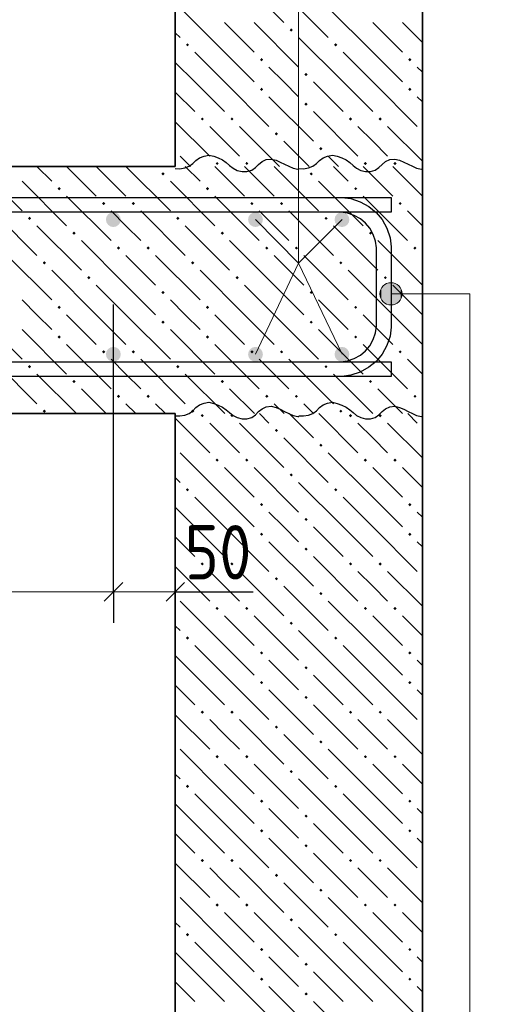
# Model space of a CAD drawing. Header units: millimetres. Extents: x 0 to 21000, y 0 to 14855.
# Tile 23 of 25: x 18390 to 19341, y 11141 to 13133. Entities that reach past the tile are written whole.
import ezdxf

# ---------------------------------------------------------------- set-up
doc = ezdxf.new("R2010")
doc.units = ezdxf.units.MM
doc.layers.add('ЖБ Лестница', color=7, linetype='Continuous', lineweight=25, true_color=0xe0e0ff)
doc.layers.add('ЖБ Стена верхний уровень', color=7, linetype='Continuous', lineweight=25, true_color=0x006e00)
for name, color, linetype, lineweight in [('Обрамление П-обр. равн.', 7, 'Continuous', 25), ('Позиционная метка линия выноска', 7, 'Continuous', 13), ('Примечания', 7, 'Continuous', 13), ('Размерная линия_ общее', 7, 'Continuous', 13), ('Фоновоя арматура Х1', 7, 'Continuous', 25)]:
    doc.layers.add(name, color=color, linetype=linetype, lineweight=lineweight)
doc.layers.add('Размерная выноска', color=7, linetype='Continuous')
doc.styles.add('ISOCPEUR', font='txt')

msp = doc.modelspace()

# ---------------------------------------------------------------- hatches: boundary and pattern name
at = {"linetype": 'Continuous', "lineweight": 25, "transparency": 33554687}
for points in [[(18882.7, 12728.4), (18881.5, 12734.2), (18878.3, 12739.1), (18873.4, 12742.3), (18867.7, 12743.4), (18861.9, 12742.3), (18857.1, 12739.1), (18853.8, 12734.2), (18852.7, 12728.4), (18853.8, 12722.7), (18857.1, 12717.8), (18861.9, 12714.6), (18867.7, 12713.4), (18873.4, 12714.6), (18878.3, 12717.8), (18881.5, 12722.7)], [(19057.7, 12728.4), (19056.5, 12734.2), (19053.3, 12739.1), (19048.4, 12742.3), (19042.7, 12743.4), (19036.9, 12742.3), (19032.1, 12739.1), (19028.8, 12734.2), (19027.7, 12728.4), (19028.8, 12722.7), (19032.1, 12717.8), (19036.9, 12714.6), (19042.7, 12713.4), (19048.4, 12714.6), (19053.3, 12717.8), (19056.5, 12722.7)], [(18882.7, 12455.9), (18881.5, 12461.7), (18878.3, 12466.5), (18873.4, 12469.8), (18867.7, 12470.9), (18861.9, 12469.8), (18857.1, 12466.5), (18853.8, 12461.7), (18852.7, 12455.9), (18853.8, 12450.2), (18857.1, 12445.3), (18861.9, 12442.1), (18867.7, 12440.9), (18873.4, 12442.1), (18878.3, 12445.3), (18881.5, 12450.2)], [(19057.7, 12455.9), (19056.5, 12461.7), (19053.3, 12466.5), (19048.4, 12469.8), (19042.7, 12470.9), (19036.9, 12469.8), (19032.1, 12466.5), (19028.8, 12461.7), (19027.7, 12455.9), (19028.8, 12450.2), (19032.1, 12445.3), (19036.9, 12442.1), (19042.7, 12440.9), (19048.4, 12442.1), (19053.3, 12445.3), (19056.5, 12450.2)]]:
    msp.add_hatch(color=7, dxfattribs=at).paths.add_polyline_path(points)
at = {"layer": 'ЖБ Лестница', "linetype": 'Continuous', "lineweight": 18, "transparency": 33554687}
for points in [[(18677.2, 12820.9), (18680.4, 12824.2), (18683.7, 12820.9), (18680.4, 12817.7)], [(18977.2, 12820.9), (18980.4, 12824.2), (18983.7, 12820.9), (18980.4, 12817.7)], [(18467.2, 12790.9), (18470.4, 12794.2), (18473.7, 12790.9), (18470.4, 12787.7)], [(18767.2, 12790.9), (18770.4, 12794.2), (18773.7, 12790.9), (18770.4, 12787.7)], [(19067.2, 12790.9), (19070.4, 12794.2), (19073.7, 12790.9), (19070.4, 12787.7)], [(18557.2, 12760.9), (18560.4, 12764.2), (18563.7, 12760.9), (18560.4, 12757.7)], [(18617.2, 12760.9), (18620.4, 12764.2), (18623.7, 12760.9), (18620.4, 12757.7)], [(18857.2, 12760.9), (18860.4, 12764.2), (18863.7, 12760.9), (18860.4, 12757.7)], [(18917.2, 12760.9), (18920.4, 12764.2), (18923.7, 12760.9), (18920.4, 12757.7)], [(19157.2, 12760.9), (19160.4, 12764.2), (19163.7, 12760.9), (19160.4, 12757.7)], [(18407.2, 12730.9), (18410.4, 12734.2), (18413.7, 12730.9), (18410.4, 12727.7)], [(18707.2, 12730.9), (18710.4, 12734.2), (18713.7, 12730.9), (18710.4, 12727.7)], [(19007.2, 12730.9), (19010.4, 12734.2), (19013.7, 12730.9), (19010.4, 12727.7)], [(18497.2, 12700.9), (18500.4, 12704.2), (18503.7, 12700.9), (18500.4, 12697.7)], [(18797.2, 12700.9), (18800.4, 12704.2), (18803.7, 12700.9), (18800.4, 12697.7)], [(19097.2, 12700.9), (19100.4, 12704.2), (19103.7, 12700.9), (19100.4, 12697.7)], [(18587.2, 12670.9), (18590.4, 12674.2), (18593.7, 12670.9), (18590.4, 12667.7)], [(18647.2, 12670.9), (18650.4, 12674.2), (18653.7, 12670.9), (18650.4, 12667.7)], [(18887.2, 12670.9), (18890.4, 12674.2), (18893.7, 12670.9), (18890.4, 12667.7)], [(18947.2, 12670.9), (18950.4, 12674.2), (18953.7, 12670.9), (18950.4, 12667.7)], [(19187.2, 12670.9), (19190.4, 12674.2), (19193.7, 12670.9), (19190.4, 12667.7)], [(18437.2, 12640.9), (18440.4, 12644.2), (18443.7, 12640.9), (18440.4, 12637.7)], [(18737.2, 12640.9), (18740.4, 12644.2), (18743.7, 12640.9), (18740.4, 12637.7)], [(19037.2, 12640.9), (19040.4, 12644.2), (19043.7, 12640.9), (19040.4, 12637.7)], [(18527.2, 12610.9), (18530.4, 12614.2), (18533.7, 12610.9), (18530.4, 12607.7)], [(18827.2, 12610.9), (18830.4, 12614.2), (18833.7, 12610.9), (18830.4, 12607.7)], [(19127.2, 12610.9), (19130.4, 12614.2), (19133.7, 12610.9), (19130.4, 12607.7)], [(18677.2, 12580.9), (18680.4, 12584.2), (18683.7, 12580.9), (18680.4, 12577.7)], [(18977.2, 12580.9), (18980.4, 12584.2), (18983.7, 12580.9), (18980.4, 12577.7)], [(18467.2, 12550.9), (18470.4, 12554.2), (18473.7, 12550.9), (18470.4, 12547.7)], [(18767.2, 12550.9), (18770.4, 12554.2), (18773.7, 12550.9), (18770.4, 12547.7)], [(19067.2, 12550.9), (19070.4, 12554.2), (19073.7, 12550.9), (19070.4, 12547.7)], [(18677.2, 12520.9), (18680.4, 12524.2), (18683.7, 12520.9), (18680.4, 12517.7)], [(18977.2, 12520.9), (18980.4, 12524.2), (18983.7, 12520.9), (18980.4, 12517.7)], [(18467.2, 12490.9), (18470.4, 12494.2), (18473.7, 12490.9), (18470.4, 12487.7)], [(18767.2, 12490.9), (18770.4, 12494.2), (18773.7, 12490.9), (18770.4, 12487.7)], [(19067.2, 12490.9), (19070.4, 12494.2), (19073.7, 12490.9), (19070.4, 12487.7)], [(18557.2, 12460.9), (18560.4, 12464.2), (18563.7, 12460.9), (18560.4, 12457.7)], [(18617.2, 12460.9), (18620.4, 12464.2), (18623.7, 12460.9), (18620.4, 12457.7)], [(18857.2, 12460.9), (18860.4, 12464.2), (18863.7, 12460.9), (18860.4, 12457.7)], [(18917.2, 12460.9), (18920.4, 12464.2), (18923.7, 12460.9), (18920.4, 12457.7)], [(19157.2, 12460.9), (19160.4, 12464.2), (19163.7, 12460.9), (19160.4, 12457.7)], [(18407.2, 12430.9), (18410.4, 12434.2), (18413.7, 12430.9), (18410.4, 12427.7)], [(18707.2, 12430.9), (18710.4, 12434.2), (18713.7, 12430.9), (18710.4, 12427.7)], [(19007.2, 12430.9), (19010.4, 12434.2), (19013.7, 12430.9), (19010.4, 12427.7)], [(18497.2, 12400.9), (18500.4, 12404.2), (18503.7, 12400.9), (18500.4, 12397.7)], [(18797.2, 12400.9), (18800.4, 12404.2), (18803.7, 12400.9), (18800.4, 12397.7)], [(19097.2, 12400.9), (19100.4, 12404.2), (19103.7, 12400.9), (19100.4, 12397.7)], [(18587.2, 12370.9), (18590.4, 12374.2), (18593.7, 12370.9), (18590.4, 12367.7)], [(18647.2, 12370.9), (18650.4, 12374.2), (18653.7, 12370.9), (18650.4, 12367.7)], [(18887.2, 12370.9), (18890.4, 12374.2), (18893.7, 12370.9), (18890.4, 12367.7)], [(18947.2, 12370.9), (18950.4, 12374.2), (18953.7, 12370.9), (18950.4, 12367.7)], [(19187.2, 12370.9), (19190.4, 12374.2), (19193.7, 12370.9), (19190.4, 12367.7)], [(18437.2, 12340.9), (18440.4, 12344.2), (18443.7, 12340.9), (18440.4, 12337.7)], [(18737.2, 12340.9), (18740.4, 12344.2), (18743.7, 12340.9), (18740.4, 12337.7)], [(19037.2, 12340.9), (19040.4, 12344.2), (19043.7, 12340.9), (19040.4, 12337.7)]]:
    msp.add_hatch(color=7, dxfattribs=at).paths.add_polyline_path(points, flags=16)
at = {"layer": 'ЖБ Стена верхний уровень', "linetype": 'Continuous', "lineweight": 18, "transparency": 33554687}
for points in [[(18936.8, 13111.9), (18940, 13115.2), (18943.3, 13111.9), (18940, 13108.7)], [(18726.8, 13081.9), (18730, 13085.2), (18733.3, 13081.9), (18730, 13078.7)], [(19026.8, 13081.9), (19030, 13085.2), (19033.3, 13081.9), (19030, 13078.7)], [(18876.8, 13051.9), (18880, 13055.2), (18883.3, 13051.9), (18880, 13048.7)], [(19176.8, 13051.9), (19180, 13055.2), (19183.3, 13051.9), (19180, 13048.7)], [(18966.8, 13021.9), (18970, 13025.2), (18973.3, 13021.9), (18970, 13018.7)], [(18876.8, 12991.9), (18880, 12995.2), (18883.3, 12991.9), (18880, 12988.7)], [(19176.8, 12991.9), (19180, 12995.2), (19183.3, 12991.9), (19180, 12988.7)], [(18966.8, 12961.9), (18970, 12965.2), (18973.3, 12961.9), (18970, 12958.7)], [(18756.8, 12931.9), (18760, 12935.2), (18763.3, 12931.9), (18760, 12928.7)], [(18816.8, 12931.9), (18820, 12935.2), (18823.3, 12931.9), (18820, 12928.7)], [(19056.8, 12931.9), (19060, 12935.2), (19063.3, 12931.9), (19060, 12928.7)], [(19116.8, 12931.9), (19120, 12935.2), (19123.3, 12931.9), (19120, 12928.7)], [(18906.8, 12901.9), (18910, 12905.2), (18913.3, 12901.9), (18910, 12898.7)], [(18996.8, 12871.9), (19000, 12875.2), (19003.3, 12871.9), (19000, 12868.7)], [(18786.8, 12841.9), (18790, 12845.2), (18793.3, 12841.9), (18790, 12838.7)], [(18846.8, 12841.9), (18850, 12845.2), (18853.3, 12841.9), (18850, 12838.7)], [(19086.8, 12841.9), (19090, 12845.2), (19093.3, 12841.9), (19090, 12838.7)], [(19146.8, 12841.9), (19150, 12845.2), (19153.3, 12841.9), (19150, 12838.7)], [(18756.8, 12331.9), (18760, 12335.2), (18763.3, 12331.9), (18760, 12328.7)], [(18816.8, 12331.9), (18820, 12335.2), (18823.3, 12331.9), (18820, 12328.7)], [(19056.8, 12331.9), (19060, 12335.2), (19063.3, 12331.9), (19060, 12328.7)], [(19116.8, 12331.9), (19120, 12335.2), (19123.3, 12331.9), (19120, 12328.7)], [(18906.8, 12301.9), (18910, 12305.2), (18913.3, 12301.9), (18910, 12298.7)], [(18996.8, 12271.9), (19000, 12275.2), (19003.3, 12271.9), (19000, 12268.7)], [(18786.8, 12241.9), (18790, 12245.2), (18793.3, 12241.9), (18790, 12238.7)], [(18846.8, 12241.9), (18850, 12245.2), (18853.3, 12241.9), (18850, 12238.7)], [(19086.8, 12241.9), (19090, 12245.2), (19093.3, 12241.9), (19090, 12238.7)], [(19146.8, 12241.9), (19150, 12245.2), (19153.3, 12241.9), (19150, 12238.7)], [(18936.8, 12211.9), (18940, 12215.2), (18943.3, 12211.9), (18940, 12208.7)], [(18726.8, 12181.9), (18730, 12185.2), (18733.3, 12181.9), (18730, 12178.7)], [(19026.8, 12181.9), (19030, 12185.2), (19033.3, 12181.9), (19030, 12178.7)], [(18876.8, 12151.9), (18880, 12155.2), (18883.3, 12151.9), (18880, 12148.7)], [(19176.8, 12151.9), (19180, 12155.2), (19183.3, 12151.9), (19180, 12148.7)], [(18966.8, 12121.9), (18970, 12125.2), (18973.3, 12121.9), (18970, 12118.7)], [(18876.8, 12091.9), (18880, 12095.2), (18883.3, 12091.9), (18880, 12088.7)], [(19176.8, 12091.9), (19180, 12095.2), (19183.3, 12091.9), (19180, 12088.7)], [(18966.8, 12061.9), (18970, 12065.2), (18973.3, 12061.9), (18970, 12058.7)], [(18756.8, 12031.9), (18760, 12035.2), (18763.3, 12031.9), (18760, 12028.7)], [(18816.8, 12031.9), (18820, 12035.2), (18823.3, 12031.9), (18820, 12028.7)], [(19056.8, 12031.9), (19060, 12035.2), (19063.3, 12031.9), (19060, 12028.7)], [(19116.8, 12031.9), (19120, 12035.2), (19123.3, 12031.9), (19120, 12028.7)], [(18906.8, 12001.9), (18910, 12005.2), (18913.3, 12001.9), (18910, 11998.7)], [(18996.8, 11971.9), (19000, 11975.2), (19003.3, 11971.9), (19000, 11968.7)], [(18786.8, 11941.9), (18790, 11945.2), (18793.3, 11941.9), (18790, 11938.7)], [(18846.8, 11941.9), (18850, 11945.2), (18853.3, 11941.9), (18850, 11938.7)], [(19086.8, 11941.9), (19090, 11945.2), (19093.3, 11941.9), (19090, 11938.7)], [(19146.8, 11941.9), (19150, 11945.2), (19153.3, 11941.9), (19150, 11938.7)], [(18936.8, 11911.9), (18940, 11915.2), (18943.3, 11911.9), (18940, 11908.7)], [(18726.8, 11881.9), (18730, 11885.2), (18733.3, 11881.9), (18730, 11878.7)], [(19026.8, 11881.9), (19030, 11885.2), (19033.3, 11881.9), (19030, 11878.7)], [(18876.8, 11851.9), (18880, 11855.2), (18883.3, 11851.9), (18880, 11848.7)], [(19176.8, 11851.9), (19180, 11855.2), (19183.3, 11851.9), (19180, 11848.7)], [(18966.8, 11821.9), (18970, 11825.2), (18973.3, 11821.9), (18970, 11818.7)], [(18876.8, 11791.9), (18880, 11795.2), (18883.3, 11791.9), (18880, 11788.7)], [(19176.8, 11791.9), (19180, 11795.2), (19183.3, 11791.9), (19180, 11788.7)], [(18966.8, 11761.9), (18970, 11765.2), (18973.3, 11761.9), (18970, 11758.7)], [(18756.8, 11731.9), (18760, 11735.2), (18763.3, 11731.9), (18760, 11728.7)], [(18816.8, 11731.9), (18820, 11735.2), (18823.3, 11731.9), (18820, 11728.7)], [(19056.8, 11731.9), (19060, 11735.2), (19063.3, 11731.9), (19060, 11728.7)], [(19116.8, 11731.9), (19120, 11735.2), (19123.3, 11731.9), (19120, 11728.7)], [(18906.8, 11701.9), (18910, 11705.2), (18913.3, 11701.9), (18910, 11698.7)], [(18996.8, 11671.9), (19000, 11675.2), (19003.3, 11671.9), (19000, 11668.7)], [(18786.8, 11641.9), (18790, 11645.2), (18793.3, 11641.9), (18790, 11638.7)], [(18846.8, 11641.9), (18850, 11645.2), (18853.3, 11641.9), (18850, 11638.7)], [(19086.8, 11641.9), (19090, 11645.2), (19093.3, 11641.9), (19090, 11638.7)], [(19146.8, 11641.9), (19150, 11645.2), (19153.3, 11641.9), (19150, 11638.7)], [(18936.8, 11611.9), (18940, 11615.2), (18943.3, 11611.9), (18940, 11608.7)], [(18726.8, 11581.9), (18730, 11585.2), (18733.3, 11581.9), (18730, 11578.7)], [(19026.8, 11581.9), (19030, 11585.2), (19033.3, 11581.9), (19030, 11578.7)], [(18876.8, 11551.9), (18880, 11555.2), (18883.3, 11551.9), (18880, 11548.7)], [(19176.8, 11551.9), (19180, 11555.2), (19183.3, 11551.9), (19180, 11548.7)], [(18966.8, 11521.9), (18970, 11525.2), (18973.3, 11521.9), (18970, 11518.7)], [(18876.8, 11491.9), (18880, 11495.2), (18883.3, 11491.9), (18880, 11488.7)], [(19176.8, 11491.9), (19180, 11495.2), (19183.3, 11491.9), (19180, 11488.7)], [(18966.8, 11461.9), (18970, 11465.2), (18973.3, 11461.9), (18970, 11458.7)], [(18756.8, 11431.9), (18760, 11435.2), (18763.3, 11431.9), (18760, 11428.7)], [(18816.8, 11431.9), (18820, 11435.2), (18823.3, 11431.9), (18820, 11428.7)], [(19056.8, 11431.9), (19060, 11435.2), (19063.3, 11431.9), (19060, 11428.7)], [(19116.8, 11431.9), (19120, 11435.2), (19123.3, 11431.9), (19120, 11428.7)], [(18906.8, 11401.9), (18910, 11405.2), (18913.3, 11401.9), (18910, 11398.7)], [(18996.8, 11371.9), (19000, 11375.2), (19003.3, 11371.9), (19000, 11368.7)], [(18786.8, 11341.9), (18790, 11345.2), (18793.3, 11341.9), (18790, 11338.7)], [(18846.8, 11341.9), (18850, 11345.2), (18853.3, 11341.9), (18850, 11338.7)], [(19086.8, 11341.9), (19090, 11345.2), (19093.3, 11341.9), (19090, 11338.7)], [(19146.8, 11341.9), (19150, 11345.2), (19153.3, 11341.9), (19150, 11338.7)], [(18936.8, 11311.9), (18940, 11315.2), (18943.3, 11311.9), (18940, 11308.7)], [(18726.8, 11281.9), (18730, 11285.2), (18733.3, 11281.9), (18730, 11278.7)], [(19026.8, 11281.9), (19030, 11285.2), (19033.3, 11281.9), (19030, 11278.7)], [(18876.8, 11251.9), (18880, 11255.2), (18883.3, 11251.9), (18880, 11248.7)], [(19176.8, 11251.9), (19180, 11255.2), (19183.3, 11251.9), (19180, 11248.7)], [(18966.8, 11221.9), (18970, 11225.2), (18973.3, 11221.9), (18970, 11218.7)], [(18876.8, 11191.9), (18880, 11195.2), (18883.3, 11191.9), (18880, 11188.7)], [(19176.8, 11191.9), (19180, 11195.2), (19183.3, 11191.9), (19180, 11188.7)], [(18966.8, 11161.9), (18970, 11165.2), (18973.3, 11161.9), (18970, 11158.7)]]:
    msp.add_hatch(color=7, dxfattribs=at).paths.add_polyline_path(points, flags=16)
at = {"layer": 'Позиционная метка линия выноска', "linetype": 'Continuous', "lineweight": 13, "transparency": 33554687}
for points in [[(19122.5, 12567.1), (19122.5, 12589.5), (19119.3, 12578.3)], [(19130.6, 12559), (19130.6, 12597.6), (19122.5, 12589.5)], [(19130.6, 12559), (19122.5, 12589.5), (19122.5, 12567.1)], [(19141.8, 12555.8), (19141.8, 12600.8), (19130.6, 12597.6)], [(19141.8, 12555.8), (19130.6, 12597.6), (19130.6, 12559)], [(19153.1, 12559), (19153.1, 12597.6), (19141.8, 12600.8)], [(19153.1, 12559), (19141.8, 12600.8), (19141.8, 12555.8)], [(19161.2, 12567.1), (19161.2, 12589.5), (19153.1, 12597.6)], [(19161.2, 12567.1), (19153.1, 12597.6), (19153.1, 12559)], [(19161.2, 12589.5), (19161.2, 12567.1), (19164.3, 12578.3)]]:
    msp.add_hatch(color=7, dxfattribs=at).paths.add_polyline_path(points)
at = {"layer": 'Фоновоя арматура Х1', "linetype": 'Continuous', "lineweight": 35, "transparency": 33554687}
for points in [[(18595, 12728.4), (18593.9, 12734.2), (18590.6, 12739.1), (18585.7, 12742.3), (18580, 12743.4), (18574.3, 12742.3), (18569.4, 12739.1), (18566.1, 12734.2), (18565, 12728.4), (18566.1, 12722.7), (18569.4, 12717.8), (18574.3, 12714.6), (18580, 12713.4), (18585.7, 12714.6), (18590.6, 12717.8), (18593.9, 12722.7)], [(18595, 12455.9), (18593.9, 12461.7), (18590.6, 12466.5), (18585.7, 12469.8), (18580, 12470.9), (18574.3, 12469.8), (18569.4, 12466.5), (18566.1, 12461.7), (18565, 12455.9), (18566.1, 12450.2), (18569.4, 12445.3), (18574.3, 12442.1), (18580, 12440.9), (18585.7, 12442.1), (18590.6, 12445.3), (18593.9, 12450.2)]]:
    msp.add_hatch(color=7, dxfattribs=at).paths.add_polyline_path(points)

# ---------------------------------------------------------------- linework, layer by layer
at = {"color": 7, "linetype": 'Continuous', "lineweight": 25, "transparency": 33554687}
for points in [[(5958.5, 8205.3), (15073.9, 12763), (15079, 12765.3), (15084.4, 12767.4), (15089.9, 12769.2), (15095.4, 12770.6), (15101, 12771.8), (15106.7, 12772.7), (15112.5, 12773.2), (15118.1, 12773.4), (19142.5, 12773.4), (19142.5, 12743.4)], [(19142.5, 12743.4), (15118.7, 12743.4), (15114.5, 12743.3), (15110.4, 12742.9), (15106.3, 12742.3), (15102.3, 12741.4), (15098.4, 12740.4), (15094.4, 12739.1), (15090.6, 12737.6), (15086.8, 12735.9), (5971.4, 8178.2)]]:
    msp.add_lwpolyline(points, dxfattribs=at)
at = {"color": 38, "linetype": 'Continuous', "lineweight": 25, "true_color": 0x5f1e0f, "transparency": 33554687}
msp.add_lwpolyline([(13309, 11880.6), (14408.9, 12430.5), (14414, 12432.8), (14419.4, 12434.9), (14424.9, 12436.7), (14430.4, 12438.1), (14436, 12439.3), (14441.7, 12440.2), (14447.5, 12440.7), (14453.1, 12440.9), (19142.5, 12440.9), (19142.5, 12410.9), (14453.7, 12410.9), (14449.5, 12410.8), (14445.4, 12410.4), (14441.3, 12409.8), (14437.3, 12408.9), (14433.4, 12407.9), (14429.4, 12406.6), (14425.6, 12405.1), (14421.8, 12403.4), (13322.4, 11853.7), (13309, 11880.6)], dxfattribs=at)
at = {"layer": 'ЖБ Лестница', "color": 7, "linetype": 'Continuous', "lineweight": 35, "transparency": 33554687}
for p, q in [((18705.4, 12835.9), (14330, 12835.9)), ((19205.4, 12335.9), (19205.4, 12835.9)), ((15080, 12335.9), (18705.4, 12335.9))]:
    msp.add_line(p, q, dxfattribs=at)
at = {"layer": 'ЖБ Лестница', "color": 9, "linetype": 'Continuous', "lineweight": 18, "true_color": 0xc7c7c7, "transparency": 33554687}
for p, q in [((18305.4, 12835.9), (18395.4, 12745.9)), ((18455.4, 12805.9), (18425.4, 12835.9)), ((18485.4, 12835.9), (18545.4, 12775.9)), ((18545.4, 12835.9), (18605.4, 12775.9)), ((18605.4, 12835.9), (18695.4, 12745.9)), ((18755.4, 12805.9), (18725.4, 12835.9)), ((18785.4, 12835.9), (18845.4, 12775.9)), ((18845.4, 12835.9), (18905.4, 12775.9)), ((18905.4, 12835.9), (18995.4, 12745.9)), ((19055.4, 12805.9), (19025.4, 12835.9)), ((19085.4, 12835.9), (19145.4, 12775.9)), ((19145.4, 12835.9), (19205.4, 12775.9)), ((19205.4, 12835.9), (19205.4, 12835.9)), ((18395.4, 12805.9), (18485.4, 12715.9)), ((18695.4, 12805.9), (18785.4, 12715.9)), ((18995.4, 12805.9), (19085.4, 12715.9)), ((18485.4, 12775.9), (18575.4, 12685.9)), ((18785.4, 12775.9), (18875.4, 12685.9)), ((19085.4, 12775.9), (19175.4, 12685.9)), ((18335.4, 12745.9), (18425.4, 12655.9)), ((18605.4, 12715.9), (18575.4, 12745.9)), ((18635.4, 12745.9), (18725.4, 12655.9)), ((18905.4, 12715.9), (18875.4, 12745.9)), ((18935.4, 12745.9), (19025.4, 12655.9)), ((19205.4, 12715.9), (19175.4, 12745.9)), ((18425.4, 12715.9), (18515.4, 12625.9)), ((18635.4, 12685.9), (18605.4, 12715.9)), ((18725.4, 12715.9), (18815.4, 12625.9)), ((18935.4, 12685.9), (18905.4, 12715.9)), ((19025.4, 12715.9), (19115.4, 12625.9)), ((19205.4, 12715.9), (19205.4, 12715.9)), ((18605.4, 12595.9), (18515.4, 12685.9)), ((18905.4, 12595.9), (18815.4, 12685.9)), ((19205.4, 12595.9), (19115.4, 12685.9)), ((18365.4, 12655.9), (18455.4, 12565.9)), ((18605.4, 12655.9), (18665.4, 12595.9)), ((18665.4, 12655.9), (18755.4, 12565.9)), ((18905.4, 12655.9), (18965.4, 12595.9)), ((18965.4, 12655.9), (19055.4, 12565.9)), ((19205.4, 12655.9), (19205.4, 12655.9)), ((18545.4, 12535.9), (18455.4, 12625.9)), ((18845.4, 12535.9), (18755.4, 12625.9)), ((19145.4, 12535.9), (19055.4, 12625.9)), ((18545.4, 12595.9), (18605.4, 12535.9)), ((18605.4, 12595.9), (18665.4, 12535.9)), ((18845.4, 12595.9), (18905.4, 12535.9)), ((18905.4, 12595.9), (18965.4, 12535.9)), ((19145.4, 12595.9), (19205.4, 12535.9)), ((19205.4, 12595.9), (19205.4, 12595.9)), ((18425.4, 12535.9), (18395.4, 12565.9)), ((18725.4, 12535.9), (18695.4, 12565.9)), ((19025.4, 12535.9), (18995.4, 12565.9)), ((18305.4, 12535.9), (18395.4, 12445.9)), ((18455.4, 12505.9), (18425.4, 12535.9)), ((18485.4, 12535.9), (18545.4, 12475.9)), ((18545.4, 12535.9), (18605.4, 12475.9)), ((18605.4, 12535.9), (18695.4, 12445.9)), ((18755.4, 12505.9), (18725.4, 12535.9)), ((18785.4, 12535.9), (18845.4, 12475.9)), ((18845.4, 12535.9), (18905.4, 12475.9)), ((18905.4, 12535.9), (18995.4, 12445.9)), ((19055.4, 12505.9), (19025.4, 12535.9)), ((19085.4, 12535.9), (19145.4, 12475.9)), ((19145.4, 12535.9), (19205.4, 12475.9)), ((18395.4, 12505.9), (18485.4, 12415.9)), ((18695.4, 12505.9), (18785.4, 12415.9)), ((18995.4, 12505.9), (19085.4, 12415.9)), ((18485.4, 12475.9), (18575.4, 12385.9)), ((18785.4, 12475.9), (18875.4, 12385.9)), ((19085.4, 12475.9), (19175.4, 12385.9)), ((18335.4, 12445.9), (18425.4, 12355.9)), ((18605.4, 12415.9), (18575.4, 12445.9)), ((18635.4, 12445.9), (18725.4, 12355.9)), ((18905.4, 12415.9), (18875.4, 12445.9)), ((18935.4, 12445.9), (19025.4, 12355.9)), ((19205.4, 12415.9), (19175.4, 12445.9)), ((18425.4, 12415.9), (18505.4, 12335.9)), ((18635.4, 12385.9), (18605.4, 12415.9)), ((18725.4, 12415.9), (18805.4, 12335.9)), ((18935.4, 12385.9), (18905.4, 12415.9)), ((19025.4, 12415.9), (19105.4, 12335.9)), ((18565.4, 12335.9), (18515.4, 12385.9)), ((18865.4, 12335.9), (18815.4, 12385.9)), ((19165.4, 12335.9), (19115.4, 12385.9)), ((18605.4, 12355.9), (18625.4, 12335.9)), ((18665.4, 12355.9), (18685.4, 12335.9)), ((18905.4, 12355.9), (18925.4, 12335.9)), ((18965.4, 12355.9), (18985.4, 12335.9))]:
    msp.add_line(p, q, dxfattribs=at)
at = {"layer": 'ЖБ Стена верхний уровень', "color": 7, "linetype": 'Continuous', "lineweight": 35, "transparency": 33554687}
for p, q in [((18705.4, 13221.1), (18705.4, 12835.9)), ((19205.4, 12835.9), (19205.4, 13221.1)), ((18705.4, 12335.9), (18705.4, 8835.9)), ((19205.4, 8835.9), (19205.4, 12335.9))]:
    msp.add_line(p, q, dxfattribs=at)
at = {"layer": 'ЖБ Стена верхний уровень', "color": 251, "linetype": 'Continuous', "lineweight": 18, "true_color": 0x575757, "transparency": 33554687}
for p, q in [((18835, 13216.9), (18925, 13126.9)), ((18925, 13186.9), (19015, 13096.9)), ((18805, 13066.9), (18715, 13156.9)), ((19105, 13066.9), (19015, 13156.9)), ((18805, 13126.9), (18865, 13066.9)), ((18865, 13126.9), (18955, 13036.9)), ((19105, 13126.9), (19165, 13066.9)), ((19165, 13126.9), (19205.4, 13086.5)), ((18705.4, 13106.5), (18715, 13096.9)), ((19045, 13006.9), (18955, 13096.9)), ((18745, 13066.9), (18805, 13006.9)), ((18805, 13066.9), (18865, 13006.9)), ((19045, 13066.9), (19105, 13006.9)), ((19105, 13066.9), (19165, 13006.9)), ((18745, 13006.9), (18705.4, 13046.5)), ((18925, 13006.9), (18895, 13036.9)), ((19205.4, 13026.5), (19195, 13036.9)), ((18745, 13006.9), (18805, 12946.9)), ((18805, 13006.9), (18895, 12916.9)), ((18955, 12976.9), (18925, 13006.9)), ((18985, 13006.9), (19045, 12946.9)), ((19045, 13006.9), (19105, 12946.9)), ((19105, 13006.9), (19195, 12916.9)), ((18705.4, 12986.5), (18745, 12946.9)), ((18895, 12976.9), (18985, 12886.9)), ((19195, 12976.9), (19205.4, 12966.5)), ((18985, 12946.9), (19075, 12856.9)), ((18705.4, 12926.5), (18775, 12856.9)), ((18805, 12886.9), (18775, 12916.9)), ((18835, 12916.9), (18916, 12835.9)), ((19105, 12886.9), (19075, 12916.9)), ((19135, 12916.9), (19205.4, 12846.5)), ((18835, 12856.9), (18805, 12886.9)), ((18925, 12886.9), (18976, 12835.9)), ((19135, 12856.9), (19105, 12886.9)), ((18736, 12835.9), (18715, 12856.9)), ((19036, 12835.9), (19015, 12856.9)), ((18876, 12335.9), (18895, 12316.9)), ((18936, 12335.9), (18985, 12286.9)), ((18996, 12335.9), (19075, 12256.9)), ((19176, 12335.9), (19195, 12316.9)), ((18705.4, 12326.5), (18775, 12256.9)), ((18805, 12286.9), (18775, 12316.9)), ((18835, 12316.9), (18925, 12226.9)), ((19105, 12286.9), (19075, 12316.9)), ((19135, 12316.9), (19205.4, 12246.5)), ((18835, 12256.9), (18805, 12286.9)), ((18925, 12286.9), (19015, 12196.9)), ((19135, 12256.9), (19105, 12286.9)), ((18805, 12166.9), (18715, 12256.9)), ((19105, 12166.9), (19015, 12256.9)), ((18805, 12226.9), (18865, 12166.9)), ((18865, 12226.9), (18955, 12136.9)), ((19105, 12226.9), (19165, 12166.9)), ((19165, 12226.9), (19205.4, 12186.5)), ((18705.4, 12206.5), (18715, 12196.9)), ((19045, 12106.9), (18955, 12196.9)), ((18745, 12166.9), (18805, 12106.9)), ((18805, 12166.9), (18865, 12106.9)), ((19045, 12166.9), (19105, 12106.9)), ((19105, 12166.9), (19165, 12106.9)), ((18745, 12106.9), (18705.4, 12146.5)), ((18925, 12106.9), (18895, 12136.9)), ((19205.4, 12126.5), (19195, 12136.9)), ((18745, 12106.9), (18805, 12046.9)), ((18805, 12106.9), (18895, 12016.9)), ((18955, 12076.9), (18925, 12106.9)), ((18985, 12106.9), (19045, 12046.9)), ((19045, 12106.9), (19105, 12046.9)), ((19105, 12106.9), (19195, 12016.9)), ((18705.4, 12086.5), (18745, 12046.9)), ((18895, 12076.9), (18985, 11986.9)), ((19195, 12076.9), (19205.4, 12066.5)), ((18985, 12046.9), (19075, 11956.9)), ((18705.4, 12026.5), (18775, 11956.9)), ((18805, 11986.9), (18775, 12016.9)), ((18835, 12016.9), (18925, 11926.9)), ((19105, 11986.9), (19075, 12016.9)), ((19135, 12016.9), (19205.4, 11946.5)), ((18835, 11956.9), (18805, 11986.9)), ((18925, 11986.9), (19015, 11896.9)), ((19135, 11956.9), (19105, 11986.9)), ((18805, 11866.9), (18715, 11956.9)), ((19105, 11866.9), (19015, 11956.9)), ((18805, 11926.9), (18865, 11866.9)), ((18865, 11926.9), (18955, 11836.9)), ((19105, 11926.9), (19165, 11866.9)), ((19165, 11926.9), (19205.4, 11886.5)), ((18705.4, 11906.5), (18715, 11896.9)), ((19045, 11806.9), (18955, 11896.9)), ((18745, 11866.9), (18805, 11806.9)), ((18805, 11866.9), (18865, 11806.9)), ((19045, 11866.9), (19105, 11806.9)), ((19105, 11866.9), (19165, 11806.9)), ((18745, 11806.9), (18705.4, 11846.5)), ((18925, 11806.9), (18895, 11836.9)), ((19205.4, 11826.5), (19195, 11836.9)), ((18745, 11806.9), (18805, 11746.9)), ((18805, 11806.9), (18895, 11716.9)), ((18955, 11776.9), (18925, 11806.9)), ((18985, 11806.9), (19045, 11746.9)), ((19045, 11806.9), (19105, 11746.9)), ((19105, 11806.9), (19195, 11716.9)), ((18705.4, 11786.5), (18745, 11746.9)), ((18895, 11776.9), (18985, 11686.9)), ((19195, 11776.9), (19205.4, 11766.5)), ((18985, 11746.9), (19075, 11656.9)), ((18705.4, 11726.5), (18775, 11656.9)), ((18805, 11686.9), (18775, 11716.9)), ((18835, 11716.9), (18925, 11626.9)), ((19105, 11686.9), (19075, 11716.9)), ((19135, 11716.9), (19205.4, 11646.5)), ((18835, 11656.9), (18805, 11686.9)), ((18925, 11686.9), (19015, 11596.9)), ((19135, 11656.9), (19105, 11686.9)), ((18805, 11566.9), (18715, 11656.9)), ((19105, 11566.9), (19015, 11656.9)), ((18805, 11626.9), (18865, 11566.9)), ((18865, 11626.9), (18955, 11536.9)), ((19105, 11626.9), (19165, 11566.9)), ((19165, 11626.9), (19205.4, 11586.5)), ((18705.4, 11606.5), (18715, 11596.9)), ((19045, 11506.9), (18955, 11596.9)), ((18745, 11566.9), (18805, 11506.9)), ((18805, 11566.9), (18865, 11506.9)), ((19045, 11566.9), (19105, 11506.9)), ((19105, 11566.9), (19165, 11506.9)), ((18745, 11506.9), (18705.4, 11546.5)), ((18925, 11506.9), (18895, 11536.9)), ((19205.4, 11526.5), (19195, 11536.9)), ((18745, 11506.9), (18805, 11446.9)), ((18805, 11506.9), (18895, 11416.9)), ((18955, 11476.9), (18925, 11506.9)), ((18985, 11506.9), (19045, 11446.9)), ((19045, 11506.9), (19105, 11446.9)), ((19105, 11506.9), (19195, 11416.9)), ((18705.4, 11486.5), (18745, 11446.9)), ((18895, 11476.9), (18985, 11386.9)), ((19195, 11476.9), (19205.4, 11466.5)), ((18985, 11446.9), (19075, 11356.9)), ((18705.4, 11426.5), (18775, 11356.9)), ((18805, 11386.9), (18775, 11416.9)), ((18835, 11416.9), (18925, 11326.9)), ((19105, 11386.9), (19075, 11416.9)), ((19135, 11416.9), (19205.4, 11346.5)), ((18835, 11356.9), (18805, 11386.9)), ((18925, 11386.9), (19015, 11296.9)), ((19135, 11356.9), (19105, 11386.9)), ((18805, 11266.9), (18715, 11356.9)), ((19105, 11266.9), (19015, 11356.9)), ((18805, 11326.9), (18865, 11266.9)), ((18865, 11326.9), (18955, 11236.9)), ((19105, 11326.9), (19165, 11266.9)), ((19165, 11326.9), (19205.4, 11286.5)), ((18705.4, 11306.5), (18715, 11296.9)), ((19045, 11206.9), (18955, 11296.9)), ((18745, 11266.9), (18805, 11206.9)), ((18805, 11266.9), (18865, 11206.9)), ((19045, 11266.9), (19105, 11206.9)), ((19105, 11266.9), (19165, 11206.9)), ((18745, 11206.9), (18705.4, 11246.5)), ((18925, 11206.9), (18895, 11236.9)), ((19205.4, 11226.5), (19195, 11236.9)), ((18745, 11206.9), (18805, 11146.9)), ((18805, 11206.9), (18895, 11116.9)), ((18955, 11176.9), (18925, 11206.9)), ((18985, 11206.9), (19045, 11146.9)), ((19045, 11206.9), (19105, 11146.9)), ((19105, 11206.9), (19195, 11116.9)), ((18705.4, 11186.5), (18745, 11146.9)), ((18895, 11176.9), (18985, 11086.9)), ((19195, 11176.9), (19205.4, 11166.5)), ((18985, 11146.9), (19075, 11056.9))]:
    msp.add_line(p, q, dxfattribs=at)
at = {"layer": 'Обрамление П-обр. равн.', "color": 38, "linetype": 'Continuous', "lineweight": 25, "true_color": 0x5f1e0f, "transparency": 33554687}
for points in [[(17616.1, 12773.4), (19042.5, 12773.4), (19060.8, 12770.9), (19079.8, 12764.6), (19097.3, 12754.8), (19111.8, 12742.7), (19123.8, 12728.3), (19133.7, 12710.8), (19139.9, 12691.7), (19142.5, 12673.4), (19142.5, 12511), (19139.9, 12492.7), (19133.7, 12473.6), (19123.8, 12456.1), (19111.8, 12441.7), (19097.3, 12429.6), (19079.8, 12419.8), (19060.8, 12413.5), (19042.5, 12410.9), (17616.1, 12410.9)], [(17616.1, 12440.9), (19040.4, 12440.9), (19053.9, 12442.8), (19067.7, 12447.4), (19080.3, 12454.4), (19090.5, 12463), (19099, 12473.2), (19106.1, 12485.8), (19110.6, 12499.5), (19112.5, 12513.1), (19112.5, 12671.3), (19110.6, 12684.9), (19106.1, 12698.6), (19099, 12711.2), (19090.5, 12721.4), (19080.3, 12730), (19067.7, 12737), (19053.9, 12741.6), (19040.4, 12743.4), (17616.1, 12743.4)]]:
    msp.add_lwpolyline(points, dxfattribs=at)
at = {"layer": 'Позиционная метка линия выноска', "color": 7, "linetype": 'Continuous', "lineweight": 13, "transparency": 33554687}
for p, q in [((18954.5, 12640.1), (18867.9, 12455.9)), ((18954.5, 12640.1), (19042.9, 12455.9)), ((19141.8, 12600.8), (19141.8, 12600.8)), ((19119.3, 12578.3), (19119.3, 12578.3)), ((19164.3, 12578.3), (19164.3, 12578.3)), ((19141.8, 12555.8), (19141.8, 12555.8))]:
    msp.add_line(p, q, dxfattribs=at)
for points in [[(18954.5, 12640.1), (18954.5, 13515.1), (20347.7, 13515.1)], [(19042.9, 12728.4), (18954.5, 12640.1), (18867.9, 12728.4)], [(17230.2, 10768.3), (19301.8, 10768.3), (19301.8, 12578.3), (19141.8, 12578.3)]]:
    msp.add_lwpolyline(points, dxfattribs=at)
msp.add_circle((19141.8, 12578.3), 22.5, dxfattribs=at)
at = {"layer": 'Примечания', "color": 7, "linetype": 'Continuous', "lineweight": 25, "transparency": 33554687}
for p, q in [((19205.4, 12831.6), (19205.4, 12831.6)), ((19205.4, 12331.6), (19205.4, 12331.6))]:
    msp.add_line(p, q, dxfattribs=at)
for points in [[(18705.4, 12831.6), (18714.7, 12831.4), (18724.7, 12832.9), (18733.7, 12836.2), (18740.9, 12841.6), (18747.2, 12848.1), (18754.4, 12853.6), (18763.7, 12856.9), (18773.4, 12858.8), (18783.2, 12856.6), (18792.2, 12853.1), (18800.9, 12849.1), (18808.4, 12843.7), (18815.4, 12838), (18822.4, 12832.3), (18830.9, 12827.8), (18840.4, 12825.4), (18850.4, 12825.7), (18860.2, 12828.4), (18867.4, 12833.7), (18873.9, 12840), (18880.9, 12845.7), (18889.4, 12849.9), (18899.4, 12850.9), (18909.2, 12848.5), (18917.9, 12844.7), (18926.4, 12840.4), (18935.2, 12836.3), (18943.7, 12832.3), (18953.4, 12830.4), (18955.4, 12830.2)], [(18955.4, 12831.6), (18964.7, 12831.4), (18974.7, 12832.9), (18983.7, 12836.2), (18990.9, 12841.6), (18997.2, 12848.1), (19004.4, 12853.6), (19013.7, 12856.9), (19023.4, 12858.8), (19033.2, 12856.6), (19042.2, 12853.1), (19050.9, 12849.1), (19058.4, 12843.7), (19065.4, 12838), (19072.4, 12832.3), (19080.9, 12827.8), (19090.4, 12825.4), (19100.4, 12825.7), (19110.2, 12828.4), (19117.4, 12833.7), (19123.9, 12840), (19130.9, 12845.7), (19139.4, 12849.9), (19149.4, 12850.9), (19159.2, 12848.5), (19167.9, 12844.7), (19176.4, 12840.4), (19185.2, 12836.3), (19193.7, 12832.3), (19203.4, 12830.4), (19205.4, 12830.2)], [(18705.4, 12331.6), (18714.7, 12331.4), (18724.7, 12332.9), (18733.7, 12336.2), (18740.9, 12341.6), (18747.2, 12348.1), (18754.4, 12353.6), (18763.7, 12356.9), (18773.4, 12358.8), (18783.2, 12356.6), (18792.2, 12353.1), (18800.9, 12349.1), (18808.4, 12343.7), (18815.4, 12338), (18822.4, 12332.3), (18830.9, 12327.8), (18840.4, 12325.4), (18850.4, 12325.7), (18860.2, 12328.4), (18867.4, 12333.7), (18873.9, 12340), (18880.9, 12345.7), (18889.4, 12349.9), (18899.4, 12350.9), (18909.2, 12348.5), (18917.9, 12344.7), (18926.4, 12340.4), (18935.2, 12336.3), (18943.7, 12332.3), (18953.4, 12330.4), (18955.4, 12330.2)], [(18955.4, 12331.6), (18964.7, 12331.4), (18974.7, 12332.9), (18983.7, 12336.2), (18990.9, 12341.6), (18997.2, 12348.1), (19004.4, 12353.6), (19013.7, 12356.9), (19023.4, 12358.8), (19033.2, 12356.6), (19042.2, 12353.1), (19050.9, 12349.1), (19058.4, 12343.7), (19065.4, 12338), (19072.4, 12332.3), (19080.9, 12327.8), (19090.4, 12325.4), (19100.4, 12325.7), (19110.2, 12328.4), (19117.4, 12333.7), (19123.9, 12340), (19130.9, 12345.7), (19139.4, 12349.9), (19149.4, 12350.9), (19159.2, 12348.5), (19167.9, 12344.7), (19176.4, 12340.4), (19185.2, 12336.3), (19193.7, 12332.3), (19203.4, 12330.4), (19205.4, 12330.2)]]:
    msp.add_lwpolyline(points, dxfattribs=at)
at = {"layer": 'Размерная выноска', "color": 7, "linetype": 'Continuous', "lineweight": -3, "transparency": 33554687}
msp.add_line((18705.4, 11975.5), (18862.9, 11975.5), dxfattribs=at)
at = {"layer": 'Размерная линия_ общее', "color": 253, "linetype": 'Continuous', "lineweight": -3, "true_color": 0xa0a0a0, "transparency": 33554687}
for p, q in [((18580.4, 11975.5), (18580.4, 12038)), ((18705.4, 11975.5), (18705.4, 12038)), ((18580.4, 11975.5), (18580.4, 11913)), ((18705.4, 11975.5), (18705.4, 11913))]:
    msp.add_line(p, q, dxfattribs=at)
at = {"layer": 'Размерная линия_ общее', "color": 7, "linetype": 'Continuous', "lineweight": 25, "transparency": 33554687}
for p, q in [((18599.2, 11994.2), (18561.7, 11956.7)), ((18724.2, 11994.2), (18686.7, 11956.7))]:
    msp.add_line(p, q, dxfattribs=at)
at = {"layer": 'Размерная линия_ общее', "color": 7, "linetype": 'Continuous', "lineweight": 13, "transparency": 33554687}
for p, q in [((18580.4, 11975.5), (14580, 11975.5)), ((18705.4, 11975.5), (18580.4, 11975.5)), ((18705.4, 11975.5), (18742.9, 11975.5))]:
    msp.add_line(p, q, dxfattribs=at)
at = {"layer": 'Размерная линия_ общее', "color": 253, "linetype": 'Continuous', "lineweight": -3, "true_color": 0xa0a0a0, "transparency": 33554687}
for points in [[(18580.4, 11975.5), (18580.4, 11984), (18580.4, 11984), (18580.4, 11984.1), (18580.4, 11984.1), (18580.4, 12003.5), (18580.4, 12003.5), (18580.4, 12556.6)], [(18705.4, 11975.5), (18705.4, 11984), (18705.4, 11984), (18705.4, 11984), (18705.4, 11984), (18705.4, 11984.3), (18705.4, 11984.3), (18705.4, 12178.4)]]:
    msp.add_lwpolyline(points, dxfattribs=at)

# ---------------------------------------------------------------- texts
at = {"layer": 'Размерная линия_ общее', "color": 7, "linetype": 'Continuous', "lineweight": 25, "transparency": 33554687, "insert": (18724.2, 12000.5), "char_height": 110, "width": 201.962, "attachment_point": 7, "style": 'ISOCPEUR'}
msp.add_mtext('\\W0.87;50', dxfattribs=at)

doc.saveas('drawing.dxf')
